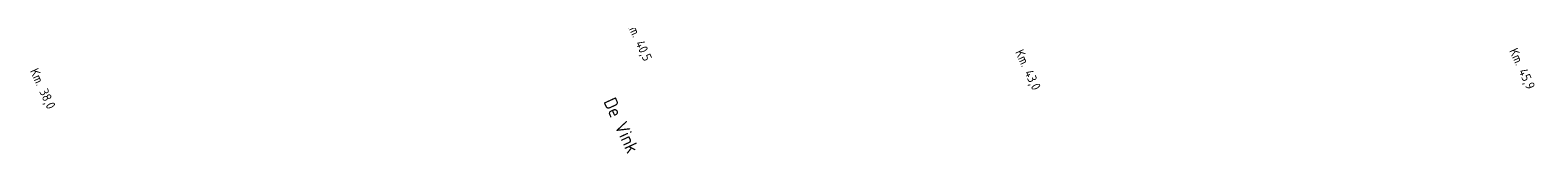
# Model space of a CAD drawing. Header units: metres. Extents: x 361 to 17837, y -7431 to 4905.
# Tile 1 of 29: x 3665 to 6372, y -3367 to -3149. Entities that reach past the tile are written whole.
import ezdxf

# ---------------------------------------------------------------- set-up
doc = ezdxf.new("R2010")
doc.units = ezdxf.units.M
doc.layers.add('VBL-XX-STROOIBASIS', color=7, linetype='Continuous')
doc.styles.add('ISO', font='ISO.SHX')

msp = doc.modelspace()

# ---------------------------------------------------------------- texts
at = {"layer": 'VBL-XX-STROOIBASIS', "color": 7, "style": 'ISO'}
for s, height, p in [('Km. 40,5', 16.6133, (4734.46, -3122.721, 181985494.589)), ('Km. 43,0', 16.6133, (5432.65, -3175.342, 181985494.589)), ('Km. 45,9', 16.6133, (6319.713, -3173.003, 181985494.589)), ('Km. 38,0', 16.6133, (3664.015, -3209.245, 181985494.589)), ('De Vink', 23.8653, (4693.573, -3264.1, 181985494.589))]:
    msp.add_text(s, height=height, rotation=294.659728, dxfattribs=at).set_placement(p)

doc.saveas('drawing.dxf')
